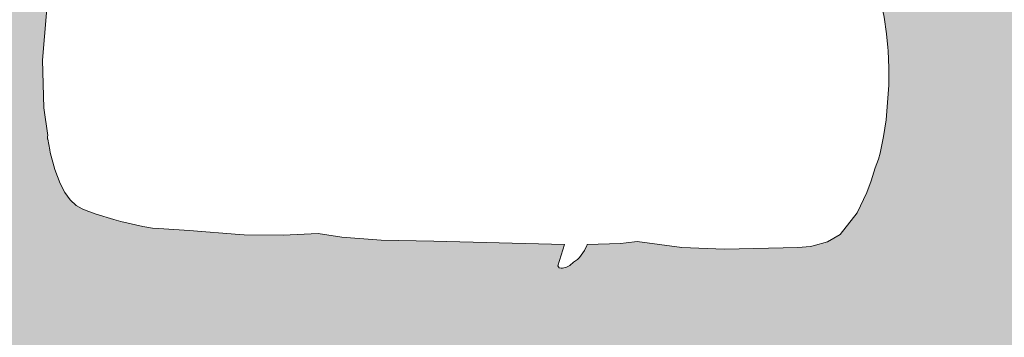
# Model space of a CAD drawing. Header units: metres. Extents: x -862 to 1262, y -354 to 644.
# Tile 29 of 256: x -420.3 to -414.68, y 404.49 to 406.3. Entities that reach past the tile are written whole.
import ezdxf

# ---------------------------------------------------------------- set-up
doc = ezdxf.new("R2010")
doc.units = ezdxf.units.M
doc.header["$LTSCALE"] = 0.5
doc.set_wipeout_variables(frame=1)
doc.layers.add('BPR_Verkehr_220520', color=7, linetype='Continuous')

# ---------------------------------------------------------------- blocks, each defined once
blk = doc.blocks.new('Fz_bmw_X5_2011_D-2')
at = {"color": 255, "linetype": 'Continuous', "lineweight": 5, "transparency": 33554687}
blk.add_wipeout([(2.185669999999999, -3.6133099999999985), (2.1640099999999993, -3.575199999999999), (2.1255999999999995, -3.53313), (2.094909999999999, -3.4908300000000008), (2.0694099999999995, -3.468309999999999), (2.0430899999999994, -3.44825), (2.01619, -3.430439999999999), (1.9889599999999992, -3.4147), (1.9616399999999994, -3.4008000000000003), (1.9344799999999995, -3.38856), (1.9177799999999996, -3.383589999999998), (1.8946899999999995, -3.005600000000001), (1.8883699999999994, -2.9398000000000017), (1.8660799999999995, -2.8137399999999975), (1.9198199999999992, -2.30358), (1.924889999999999, -1.8180300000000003), (1.8824699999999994, -0.9809399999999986), (1.8647399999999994, -0.8367199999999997), (1.8586899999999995, -0.806519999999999), (1.8071799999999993, -0.6463699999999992), (1.7200599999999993, -0.5048000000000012), (1.4663999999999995, -0.3167099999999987), (1.2294999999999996, -0.21199999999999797), (1.097979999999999, -0.16646999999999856), (0.9474299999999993, -0.1268799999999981), (0.8481399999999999, -0.09244999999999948), (0.7763799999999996, -0.07655999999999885), (0.587629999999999, -0.04262999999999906), (0.3946699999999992, -0.01875000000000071), (0, 0), (-0.19841000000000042, -0.0046400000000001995), (-0.39453000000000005, -0.018739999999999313), (-0.43227000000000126, -0.022599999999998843), (-0.5873999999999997, -0.04260000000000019), (-0.7760600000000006, -0.07650999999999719), (-0.8480200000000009, -0.09244999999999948), (-0.9469700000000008, -0.1268799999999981), (-1.0975200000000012, -0.16646999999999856), (-1.2370600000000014, -0.21260999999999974), (-1.4659400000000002, -0.3167099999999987), (-1.5892400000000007, -0.38613999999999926), (-1.7198100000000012, -0.5048000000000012), (-1.8069200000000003, -0.6463699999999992), (-1.8644900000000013, -0.8367199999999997), (-1.8822200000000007, -0.9809399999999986), (-1.9246400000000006, -1.8180300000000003), (-1.9195700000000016, -2.30358), (-1.8658300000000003, -2.8137399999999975), (-1.8944300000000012, -3.005600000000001), (-1.9147400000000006, -3.3718699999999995), (-1.9342300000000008, -3.38856), (-1.988700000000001, -3.4147), (-2.0428400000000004, -3.44825), (-2.0691600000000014, -3.468309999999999), (-2.0946600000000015, -3.4908300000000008), (-2.1190900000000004, -3.5160199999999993), (-2.1524200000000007, -3.560789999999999), (-2.1748800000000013, -3.5937399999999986), (-2.1946800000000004, -3.6431799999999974), (-2.197430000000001, -3.6870499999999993), (-2.1940900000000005, -3.7042899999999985), (-2.1770300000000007, -3.714129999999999), (-2.1705400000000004, -3.7128499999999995), (-1.9270300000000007, -3.645599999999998), (-1.9449100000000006, -4.544079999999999), (-1.9373400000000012, -5.73316), (-1.8857900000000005, -6.456580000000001), (-1.9148800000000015, -6.85278), (-1.9229600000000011, -7.3508000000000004), (-1.8837400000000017, -8.075700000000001), (-1.87888, -8.34469), (-1.8124000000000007, -8.709869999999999), (-1.7933500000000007, -8.789169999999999), (-1.6821900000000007, -9.15435), (-1.645890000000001, -9.22494), (-1.584540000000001, -9.29604), (-1.5032100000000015, -9.358089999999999), (-1.4485300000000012, -9.39049), (-1.3401400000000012, -9.44246), (-1.242220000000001, -9.480080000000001), (-1.1355700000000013, -9.51419), (-1.021310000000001, -9.54475), (-0.8584400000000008, -9.570789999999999), (-0.5423200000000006, -9.627400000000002), (0.00030999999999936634, -9.657779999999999), (0.5428699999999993, -9.627400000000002), (0.8586999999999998, -9.570789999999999), (0.8706099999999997, -9.573929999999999), (0.8764799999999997, -9.57443), (0.8883599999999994, -9.573820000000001), (0.8944899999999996, -9.572909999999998), (0.9008199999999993, -9.571729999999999), (1.021559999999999, -9.54475), (1.0500399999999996, -9.53763), (1.2424799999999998, -9.480080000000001), (1.399439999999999, -9.41583), (1.5034599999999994, -9.358089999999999), (1.584809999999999, -9.29604), (1.6461399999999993, -9.22494), (1.6663199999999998, -9.188020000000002), (1.6824399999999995, -9.15435), (1.6999399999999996, -9.109919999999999), (1.7375499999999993, -8.99537), (1.7935999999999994, -8.789169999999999), (1.8126499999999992, -8.709869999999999), (1.8642099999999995, -8.456959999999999), (1.8791299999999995, -8.34469), (1.8839999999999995, -8.216650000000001), (1.8943899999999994, -7.92823), (1.9232199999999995, -7.3508000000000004), (1.9235599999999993, -7.29713), (1.915129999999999, -6.85278), (1.8860399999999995, -6.456580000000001), (1.9178999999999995, -6.185029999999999), (1.9375899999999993, -5.73316), (1.9338599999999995, -5.134039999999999), (1.9250699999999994, -3.6445399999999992), (2.1707899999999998, -3.7128499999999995), (2.19644, -3.6968999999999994), (2.1980999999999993, -3.674509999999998), (2.1973, -3.6586599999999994)], dxfattribs=at)
at = {"color": 9, "linetype": 'Continuous', "lineweight": 5, "transparency": 33554687, "flags": 128}
blk.add_lwpolyline([(2.18567, -3.61331), (2.16401, -3.5752), (2.1256, -3.53313), (2.09491, -3.49083), (2.06941, -3.46831), (2.04309, -3.44825), (2.01619, -3.43044), (1.98896, -3.4147), (1.96164, -3.4008), (1.93448, -3.38856), (1.91778, -3.38359), (1.89469, -3.0056), (1.88837, -2.939800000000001), (1.86608, -2.81374), (1.91982, -2.30358), (1.92489, -1.81803), (1.88247, -0.98094), (1.86474, -0.83672), (1.85869, -0.80652), (1.80718, -0.64637), (1.72006, -0.5048), (1.4664, -0.31671), (1.2295, -0.212), (1.09798, -0.16647), (0.9474300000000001, -0.12688), (0.8481400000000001, -0.09245), (0.7763800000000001, -0.07656), (0.5876300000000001, -0.04263), (0.39467, -0.01875), (0, 0), (-0.19841, -0.00464), (-0.39453, -0.01874), (-0.43227, -0.0226), (-0.5873999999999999, -0.04260000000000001), (-0.7760600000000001, -0.07651000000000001), (-0.8480200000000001, -0.09245), (-0.9469700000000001, -0.12688), (-1.09752, -0.16647), (-1.23706, -0.21261), (-1.46594, -0.31671), (-1.58924, -0.38614), (-1.71981, -0.5048), (-1.80692, -0.64637), (-1.86449, -0.83672), (-1.88222, -0.98094), (-1.92464, -1.81803), (-1.91957, -2.30358), (-1.86583, -2.81374), (-1.89443, -3.0056), (-1.91474, -3.37187), (-1.93423, -3.38856), (-1.9887, -3.4147), (-2.04284, -3.44825), (-2.06916, -3.46831), (-2.09466, -3.49083), (-2.11909, -3.51602), (-2.15242, -3.56079), (-2.17488, -3.59374), (-2.19468, -3.64318), (-2.19743, -3.68705), (-2.19409, -3.70429), (-2.17703, -3.71413), (-2.17054, -3.71285), (-1.92703, -3.6456), (-1.94491, -4.54408), (-1.93734, -5.733160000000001), (-1.88579, -6.456580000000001), (-1.91488, -6.852780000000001), (-1.92296, -7.3508), (-1.88374, -8.075700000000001), (-1.87888, -8.34469), (-1.8124, -8.70987), (-1.79335, -8.78917), (-1.68219, -9.15435), (-1.64589, -9.22494), (-1.58454, -9.296040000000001), (-1.50321, -9.35809), (-1.44853, -9.390490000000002), (-1.34014, -9.44246), (-1.24222, -9.480080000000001), (-1.13557, -9.514190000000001), (-1.02131, -9.54475), (-0.8584400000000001, -9.57079), (-0.54232, -9.627400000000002), (0.00031, -9.65778), (0.5428700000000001, -9.627400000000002), (0.8587, -9.57079), (0.8706100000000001, -9.57393), (0.87648, -9.574430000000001), (0.88836, -9.573820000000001), (0.8944900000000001, -9.57291), (0.9008200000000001, -9.57173), (1.02156, -9.54475), (1.05004, -9.53763), (1.24248, -9.480080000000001), (1.39944, -9.415830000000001), (1.50346, -9.35809), (1.58481, -9.296040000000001), (1.64614, -9.22494), (1.66632, -9.188020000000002), (1.68244, -9.15435), (1.69994, -9.10992), (1.73755, -8.995370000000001), (1.7936, -8.78917), (1.81265, -8.70987), (1.86421, -8.45696), (1.87913, -8.34469), (1.884, -8.216650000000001), (1.89439, -7.928230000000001), (1.92322, -7.3508), (1.92356, -7.297130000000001), (1.91513, -6.852780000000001), (1.88604, -6.456580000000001), (1.9179, -6.18503), (1.93759, -5.733160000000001), (1.93386, -5.134040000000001), (1.92507, -3.64454), (2.17079, -3.71285), (2.19644, -3.6969), (2.1981, -3.67451), (2.1973, -3.65866)], close=True, dxfattribs=at)
at = {"color": 255, "linetype": 'Continuous', "lineweight": 5, "transparency": 33554687}
blk.add_wipeout([(-0.5423184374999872, -9.627401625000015), (0.00030800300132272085, -9.657776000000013), (0.5428741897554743, -9.62740162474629), (0.8586960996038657, -9.570794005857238), (0.87060537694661, -9.573930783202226), (0.8764773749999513, -9.574434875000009), (0.8883581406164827, -9.57382276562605), (0.8944877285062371, -9.572909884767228), (0.9008239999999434, -9.571728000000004), (1.0215574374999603, -9.544748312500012), (1.0500385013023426, -9.537630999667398), (1.2424758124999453, -9.480080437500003), (1.399442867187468, -9.415826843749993), (1.5034594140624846, -9.358088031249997), (1.5848056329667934, -9.29604498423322), (1.6461414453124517, -9.224935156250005), (1.6663199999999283, -9.188016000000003), (1.6824430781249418, -9.154353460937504), (1.6999421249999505, -9.109921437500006), (1.7375549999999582, -8.99537050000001), (1.7935999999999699, -8.789167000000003), (1.8126479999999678, -8.709872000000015), (1.8642080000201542, -8.45695999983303), (1.8791320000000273, -8.34468800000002), (1.8839968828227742, -8.216654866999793), (1.8943920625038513, -7.928229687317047), (1.9232159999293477, -7.350796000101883), (1.9235589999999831, -7.297127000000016), (1.9151274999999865, -6.852778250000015), (1.8860439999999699, -6.456584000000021), (1.91790285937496, -6.185025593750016), (1.9375906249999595, -5.733155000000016), (1.9338631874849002, -5.134035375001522), (1.9250697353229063, -3.6445397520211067), (2.1707880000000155, -3.712851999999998), (2.1964363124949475, -3.696896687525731), (2.1980999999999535, -3.674511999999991), (2.197302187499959, -3.6586612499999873), (2.1856679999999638, -3.613308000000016), (2.164007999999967, -3.575203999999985), (2.125596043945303, -3.533130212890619), (2.0949083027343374, -3.4908327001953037), (2.0694098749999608, -3.468309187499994), (2.043088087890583, -3.4482474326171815), (2.016188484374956, -3.430444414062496), (1.9889566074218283, -3.4146971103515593), (1.9616379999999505, -3.4008024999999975), (1.934478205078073, -3.3885575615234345), (1.9177777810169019, -3.383594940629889), (1.894685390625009, -3.0055995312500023), (1.8883720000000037, -2.939803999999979), (1.8660800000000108, -2.813743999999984), (1.919816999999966, -2.3035785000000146), (1.924894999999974, -1.818026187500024), (1.8824680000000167, -0.9809440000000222), (1.8647400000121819, -0.8367240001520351), (1.858694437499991, -0.8065238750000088), (1.8071764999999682, -0.6463710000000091), (1.7200613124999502, -0.5048046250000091), (1.4664000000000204, -0.31670800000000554), (1.2295020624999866, -0.21200325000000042), (1.0979793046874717, -0.1664726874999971), (0.9474274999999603, -0.12688099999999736), (0.8481419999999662, -0.09245350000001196), (0.7763840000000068, -0.0765559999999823), (0.5876313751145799, -0.042626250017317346), (0.39467200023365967, -0.018751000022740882), (-4.440892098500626e-16, 0), (-0.19840512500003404, -0.004637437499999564), (-0.39452500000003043, -0.018742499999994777), (-0.43227487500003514, -0.022603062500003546), (-0.5873973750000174, -0.042604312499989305), (-0.7760600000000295, -0.07651199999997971), (-0.8480160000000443, -0.09245350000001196), (-0.9469674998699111, -0.12688099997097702), (-1.0975200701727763, -0.1664726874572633), (-1.2370601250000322, -0.2126131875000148), (-1.4659439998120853, -0.31670799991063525), (-1.5892440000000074, -0.3861440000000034), (-1.719809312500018, -0.5048046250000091), (-1.806924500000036, -0.6463710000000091), (-1.86448800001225, -0.8367240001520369), (-1.8822160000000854, -0.9809440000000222), (-1.9246430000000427, -1.818026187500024), (-1.9195650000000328, -2.3035785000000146), (-1.8658280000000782, -2.813743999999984), (-1.894433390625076, -3.005599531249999), (-1.9147431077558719, -3.371867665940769), (-1.9342262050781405, -3.3885575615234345), (-1.9887046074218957, -3.4146971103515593), (-2.04283608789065, -3.4482474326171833), (-2.069157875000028, -3.468309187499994), (-2.0946563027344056, -3.4908327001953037), (-2.119085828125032, -3.5160209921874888), (-2.1524214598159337, -3.5607925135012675), (-2.1748830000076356, -3.5937415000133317), (-2.194684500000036, -3.6431809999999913), (-2.197433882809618, -3.687050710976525), (-2.1940884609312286, -3.704289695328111), (-2.177025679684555, -3.714127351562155), (-2.1705360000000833, -3.712851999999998), (-1.9270303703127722, -3.6456043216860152), (-1.9449120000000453, -4.544075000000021), (-1.9373386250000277, -5.7331550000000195), (-1.8857920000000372, -6.456584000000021), (-1.914875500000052, -6.852778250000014), (-1.922963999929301, -7.350796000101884), (-1.8837448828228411, -8.07570242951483), (-1.8788799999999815, -8.34468800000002), (-1.8123960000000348, -8.709872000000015), (-1.7933480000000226, -8.789167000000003), (-1.6821910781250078, -9.154353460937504), (-1.6458894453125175, -9.224935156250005), (-1.5845383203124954, -9.296044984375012), (-1.5032074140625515, -9.358088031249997), (-1.448532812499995, -9.390492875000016), (-1.340140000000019, -9.442455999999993), (-1.2422238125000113, -9.480080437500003), (-1.135567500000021, -9.514188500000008), (-1.0213054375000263, -9.544748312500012), (-0.8584440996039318, -9.570794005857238)], dxfattribs=at)
at = {"color": 9, "linetype": 'Continuous', "lineweight": 5, "transparency": 33554687, "flags": 128}
blk.add_lwpolyline([(-0.5423184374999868, -9.627401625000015), (0.0003080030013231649, -9.657776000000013), (0.5428741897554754, -9.627401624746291), (0.858696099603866, -9.57079400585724), (0.8706053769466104, -9.573930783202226), (0.8764773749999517, -9.574434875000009), (0.8883581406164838, -9.573822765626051), (0.8944877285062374, -9.57290988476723), (0.9008239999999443, -9.571728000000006), (1.021557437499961, -9.544748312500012), (1.050038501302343, -9.5376309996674), (1.242475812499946, -9.480080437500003), (1.399442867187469, -9.415826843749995), (1.503459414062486, -9.358088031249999), (1.584805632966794, -9.29604498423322), (1.646141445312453, -9.224935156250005), (1.666319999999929, -9.188016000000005), (1.682443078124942, -9.154353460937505), (1.699942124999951, -9.109921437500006), (1.737554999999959, -8.995370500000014), (1.793599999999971, -8.789167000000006), (1.812647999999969, -8.709872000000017), (1.864208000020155, -8.456959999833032), (1.879132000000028, -8.344688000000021), (1.883996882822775, -8.216654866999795), (1.894392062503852, -7.928229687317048), (1.923215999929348, -7.350796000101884), (1.923558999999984, -7.297127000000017), (1.915127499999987, -6.852778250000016), (1.886043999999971, -6.456584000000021), (1.917902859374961, -6.185025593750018), (1.93759062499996, -5.733155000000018), (1.933863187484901, -5.134035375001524), (1.925069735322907, -3.644539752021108), (2.170788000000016, -3.712851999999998), (2.196436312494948, -3.696896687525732), (2.198099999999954, -3.674511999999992), (2.19730218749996, -3.658661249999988), (2.185667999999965, -3.613308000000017), (2.164007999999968, -3.575203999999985), (2.125596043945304, -3.533130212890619), (2.094908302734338, -3.490832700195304), (2.069409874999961, -3.468309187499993), (2.043088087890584, -3.448247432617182), (2.016188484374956, -3.430444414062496), (1.988956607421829, -3.414697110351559), (1.961637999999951, -3.400802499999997), (1.934478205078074, -3.388557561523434), (1.917777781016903, -3.38359494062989), (1.89468539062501, -3.005599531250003), (1.888372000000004, -2.939803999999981), (1.866080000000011, -2.813743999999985), (1.919816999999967, -2.303578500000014), (1.924894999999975, -1.818026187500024), (1.882468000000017, -0.980944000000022), (1.864740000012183, -0.8367240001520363), (1.858694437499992, -0.8065238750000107), (1.807176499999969, -0.6463710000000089), (1.720061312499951, -0.5048046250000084), (1.466400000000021, -0.3167080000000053), (1.229502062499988, -0.2120032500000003), (1.097979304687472, -0.1664726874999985), (0.9474274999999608, -0.1268809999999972), (0.8481419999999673, -0.09245350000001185), (0.7763840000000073, -0.07655599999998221), (0.5876313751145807, -0.04262625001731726), (0.3946720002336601, -0.0187510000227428), (0, 0), (-0.1984051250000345, -0.0046374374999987), (-0.39452500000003, -0.01874249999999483), (-0.4322748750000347, -0.02260306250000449), (-0.5873973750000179, -0.04260431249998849), (-0.7760600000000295, -0.0765119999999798), (-0.8480160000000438, -0.09245350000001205), (-0.9469674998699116, -0.1268809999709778), (-1.097520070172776, -0.1664726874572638), (-1.237060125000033, -0.212613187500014), (-1.465943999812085, -0.3167079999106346), (-1.589244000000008, -0.3861440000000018), (-1.719809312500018, -0.5048046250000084), (-1.806924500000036, -0.6463710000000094), (-1.86448800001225, -0.8367240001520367), (-1.882216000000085, -0.9809440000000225), (-1.924643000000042, -1.818026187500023), (-1.919565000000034, -2.303578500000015), (-1.865828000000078, -2.813743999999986), (-1.894433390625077, -3.00559953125), (-1.914743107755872, -3.371867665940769), (-1.93422620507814, -3.388557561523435), (-1.988704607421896, -3.41469711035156), (-2.042836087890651, -3.448247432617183), (-2.069157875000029, -3.468309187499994), (-2.094656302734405, -3.490832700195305), (-2.119085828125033, -3.51602099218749), (-2.152421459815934, -3.56079251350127), (-2.174883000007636, -3.593741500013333), (-2.194684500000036, -3.643180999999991), (-2.197433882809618, -3.687050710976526), (-2.194088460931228, -3.704289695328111), (-2.177025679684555, -3.714127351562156), (-2.170536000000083, -3.712851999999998), (-1.927030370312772, -3.645604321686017), (-1.944912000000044, -4.544075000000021), (-1.937338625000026, -5.73315500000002), (-1.885792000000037, -6.456584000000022), (-1.914875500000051, -6.852778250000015), (-1.9229639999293, -7.350796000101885), (-1.883744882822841, -8.075702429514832), (-1.87887999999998, -8.344688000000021), (-1.812396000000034, -8.709872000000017), (-1.793348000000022, -8.789167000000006), (-1.682191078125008, -9.154353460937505), (-1.645889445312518, -9.224935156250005), (-1.584538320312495, -9.296044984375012), (-1.503207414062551, -9.358088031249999), (-1.448532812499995, -9.390492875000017), (-1.340140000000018, -9.442455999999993), (-1.242223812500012, -9.480080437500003), (-1.13556750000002, -9.51418850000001), (-1.021305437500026, -9.544748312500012), (-0.8584440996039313, -9.57079400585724), (-0.5423184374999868, -9.627401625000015)], close=True, dxfattribs=at)

msp = doc.modelspace()

# ---------------------------------------------------------------- hatches: boundary and pattern name
at = {"layer": 'BPR_Verkehr_220520', "linetype": 'Continuous', "lineweight": 0, "true_color": 0xece5cf, "transparency": 33554687}
h = msp.add_hatch(color=254, dxfattribs=at)
edge = h.paths.add_edge_path()
edge.add_line((-436.5720633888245, 399.3183196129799), (-437.4140477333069, 402.9952925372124))
edge.add_line((-437.4140477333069, 402.9952925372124), (-435.666529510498, 404.9709174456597))
edge.add_line((-435.666529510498, 404.9709174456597), (-331.6344148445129, 395.0940874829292))
edge.add_line((-331.6344148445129, 395.0940874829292), (-331.255908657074, 399.0761388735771))
edge.add_line((-331.255908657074, 399.0761388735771), (-315.9363855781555, 397.6217002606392))
edge.add_line((-315.9363855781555, 397.6217002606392), (-316.5851686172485, 381.3918112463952))
edge.add_line((-316.5851686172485, 381.3918112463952), (-312.0734851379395, 381.0614250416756))
edge.add_line((-312.0734851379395, 381.0614250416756), (-312.0734851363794, 381.0614250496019))
edge.add_arc((-263.0146149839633, 371.4059986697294), 49.99999999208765, 160.561043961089, 168.8657498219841, ccw=False)
edge.add_line((-310.1644449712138, 388.0461167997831), (-310.1644449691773, 388.0461168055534))
edge.add_arc((-321.4804041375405, 392.0397451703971), 11.99999997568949, 340.5610438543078, 372.5155120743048)
edge.add_line((-309.765555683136, 394.6401922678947), (-309.7655556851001, 394.6401922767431))
edge.add_arc((-315.6229799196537, 393.3399687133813), 5.999999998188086, 12.51551219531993, 61.03413302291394)
edge.add_line((-312.7172489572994, 398.5894189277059), (-312.7172489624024, 398.5894189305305))
edge.add_arc((-317.5601338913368, 389.8403352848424), 9.999999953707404, 61.0341329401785, 84.57658310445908)
edge.add_line((-316.6149819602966, 399.7955694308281), (-331.0574267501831, 401.166738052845))
edge.add_arc((-331.6245179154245, 395.1935975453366), 5.999999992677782, 84.57658305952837, 114.0567386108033)
edge.add_line((-334.0703645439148, 400.6724509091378), (-334.0703645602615, 400.6724509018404))
edge.add_arc((-336.5162111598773, 406.1513042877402), 6.000000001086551, 292.72326302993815, 294.0567382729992, ccw=False)
edge.add_line((-334.1985277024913, 400.6170163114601), (-334.198527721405, 400.6170163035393))
edge.add_line((-334.198527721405, 400.6170163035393), (-334.5491442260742, 396.9240741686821))
edge.add_line((-334.5491442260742, 396.9240741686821), (-337.0344835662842, 397.1600380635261))
edge.add_line((-337.0344835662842, 397.1600380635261), (-336.9701468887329, 397.8637266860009))
edge.add_arc((-336.516211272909, 406.1513026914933), 8.299998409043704, 264.57646213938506, 266.8648694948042, ccw=False)
edge.add_line((-337.3007046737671, 397.8884615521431), (-344.4843837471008, 398.570496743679))
edge.add_line((-344.4843837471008, 398.570496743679), (-344.5504820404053, 397.8736244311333))
edge.add_line((-344.5504820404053, 397.8736244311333), (-347.0392901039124, 398.1099176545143))
edge.add_line((-347.0392901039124, 398.1099176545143), (-346.9731918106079, 398.8067899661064))
edge.add_line((-346.9731918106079, 398.8067899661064), (-352.946267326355, 399.3738876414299))
edge.add_line((-352.946267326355, 399.3738876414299), (-353.0124294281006, 398.6770213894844))
edge.add_line((-353.0124294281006, 398.6770213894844), (-355.5012374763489, 398.9133146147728))
edge.add_line((-355.5012374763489, 398.9133146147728), (-355.4350753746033, 399.6101808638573))
edge.add_line((-355.4350753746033, 399.6101808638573), (-374.1508556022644, 401.3871005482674))
edge.add_line((-374.1508556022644, 401.3871005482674), (-374.21701770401, 400.6902342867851))
edge.add_line((-374.21701770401, 400.6902342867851), (-383.4753836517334, 401.5692450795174))
edge.add_line((-383.4753836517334, 401.5692450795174), (-383.4092215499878, 402.2661113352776))
edge.add_line((-383.4092215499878, 402.2661113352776), (-389.8801224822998, 402.8804737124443))
edge.add_line((-389.8801224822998, 402.8804737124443), (-389.9462845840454, 402.1836074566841))
edge.add_line((-389.9462845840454, 402.1836074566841), (-392.4350926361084, 402.4199006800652))
edge.add_line((-392.4350926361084, 402.4199006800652), (-392.3689305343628, 403.1167669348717))
edge.add_line((-392.3689305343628, 403.1167669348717), (-397.8443082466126, 403.6366120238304))
edge.add_line((-397.8443082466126, 403.6366120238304), (-397.9104703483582, 402.9397457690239))
edge.add_line((-397.9104703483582, 402.9397457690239), (-400.3992783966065, 403.1760389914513))
edge.add_line((-400.3992783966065, 403.1760389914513), (-400.3331162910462, 403.8729052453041))
edge.add_line((-400.3331162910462, 403.8729052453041), (-403.3069597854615, 404.1552488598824))
edge.add_line((-403.3069597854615, 404.1552488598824), (-403.3069598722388, 404.1552488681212))
edge.add_arc((-412.0120020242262, 312.4675602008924), 92.10000006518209, 84.57646261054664, 86.75520900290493)
edge.add_line((-406.7989560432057, 404.4199074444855), (-406.7989561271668, 404.4199074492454))
edge.add_line((-406.7989561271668, 404.4199074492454), (-406.8348348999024, 403.7870456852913))
edge.add_line((-406.8348348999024, 403.7870456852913), (-409.307691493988, 404.0218244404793))
edge.add_line((-409.307691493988, 404.0218244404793), (-409.2927576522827, 404.5274087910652))
edge.add_line((-409.2927576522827, 404.5274087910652), (-409.2927576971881, 404.5274087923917))
edge.add_arc((-412.0120020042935, 312.4675605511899), 92.09999971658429, 88.30810133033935, 88.51775220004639)
edge.add_line((-409.6296311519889, 404.536742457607), (-409.6296311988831, 404.5367424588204))
edge.add_line((-409.6296311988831, 404.5367424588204), (-409.629631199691, 404.5367424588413))
edge.add_arc((-401.749183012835, 709.0848027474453), 304.6499999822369, 266.51205874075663, 268.5177522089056, ccw=False)
edge.add_line((-420.2836216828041, 404.9991288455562), (-420.2836216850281, 404.9991288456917))
edge.add_line((-420.2836216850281, 404.9991288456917), (-424.765709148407, 407.9631670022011))
edge.add_arc((-401.7491875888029, 709.0847462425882), 301.9999432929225, 265.21024941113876, 265.62904038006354, ccw=False)
edge.add_arc((-401.7491862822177, 709.0847672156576), 301.9999643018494, 264.6684121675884, 265.2102494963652, ccw=False)
edge.add_line((-429.8108804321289, 408.3913689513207), (-430.9981748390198, 408.5045364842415))
edge.add_arc((-431.9666845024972, 398.551547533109), 10.0000000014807, 84.44213628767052, 174.5555703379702)
edge.add_line((-441.9215713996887, 399.5003504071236), (-436.5720633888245, 399.3183196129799))
at = {"layer": 'BPR_Verkehr_220520', "linetype": 'Continuous', "lineweight": 0, "true_color": 0xd0ced1, "transparency": 33554687}
h = msp.add_hatch(color=254, dxfattribs=at)
edge = h.paths.add_edge_path()
edge.add_line((-337.083314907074, 400.1781649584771), (-403.0895700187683, 406.4449522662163))
edge.add_line((-403.0895700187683, 406.4449522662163), (-403.0895700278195, 406.4449522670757))
edge.add_arc((-412.0120020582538, 312.4675602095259), 94.40000005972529, 84.5764625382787, 88.51775219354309)
edge.add_line((-409.5701365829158, 406.8359728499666), (-409.5701365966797, 406.8359728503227))
edge.add_line((-409.5701365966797, 406.8359728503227), (-409.5701365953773, 406.8359728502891))
edge.add_arc((-401.7491830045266, 709.0848026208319), 302.3499998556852, 265.74795283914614, 268.5177522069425, ccw=False)
edge.add_line((-424.1666581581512, 407.5670100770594), (-424.1666581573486, 407.5670100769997))
edge.add_line((-424.1666581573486, 407.5670100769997), (-420.2836216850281, 404.9991288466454))
edge.add_arc((-401.7491830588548, 709.0848010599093), 304.6499982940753, 266.5120587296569, 268.5177522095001)
edge.add_line((-409.6296311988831, 404.5367424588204), (-409.6296311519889, 404.536742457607))
edge.add_arc((-412.0120020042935, 312.4675605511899), 92.09999971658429, 88.30810133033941, 88.5177522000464, ccw=False)
edge.add_line((-409.2927576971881, 404.5274087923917), (-409.2927576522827, 404.5274087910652))
edge.add_line((-409.2927576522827, 404.5274087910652), (-409.2544147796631, 405.8255042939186))
edge.add_line((-409.2544147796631, 405.8255042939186), (-409.2544147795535, 405.8255042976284))
edge.add_arc((-408.754632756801, 405.810741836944), 0.5000000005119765, 88.00137714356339, 178.3081007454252, ccw=False)
edge.add_line((-408.7371950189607, 406.3104376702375), (-408.7371950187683, 406.3104376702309))
edge.add_line((-408.7371950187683, 406.3104376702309), (-408.7371949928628, 406.3104376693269))
edge.add_arc((-412.0120020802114, 312.4675602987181), 93.89999997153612, 87.06193308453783, 88.00137718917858, ccw=False)
edge.add_line((-407.1990194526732, 406.2441308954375), (-407.1990194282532, 406.2441308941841))
edge.add_arc((-407.2246476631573, 405.7447881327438), 0.4999999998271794, -3.244791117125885, 87.06193315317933, ccw=False)
edge.add_line((-406.7254492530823, 405.7164871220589), (-406.7989561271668, 404.4199074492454))
edge.add_line((-406.7989561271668, 404.4199074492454), (-406.7989561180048, 404.419907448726))
edge.add_arc((-412.0120020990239, 312.4675602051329), 92.1000000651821, 84.57646251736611, 86.75520900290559, ccw=False)
edge.add_line((-403.3069597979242, 404.1552488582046), (-403.3069597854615, 404.1552488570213))
edge.add_line((-403.3069597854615, 404.1552488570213), (-400.3331162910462, 403.8729052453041))
edge.add_line((-400.3331162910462, 403.8729052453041), (-400.2102438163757, 405.1670854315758))
edge.add_arc((-399.7124822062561, 405.1198267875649), 0.4999999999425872, 84.57646233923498, 174.5764625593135, ccw=False)
edge.add_line((-399.6652235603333, 405.6175883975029), (-398.1719387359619, 405.4758124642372))
edge.add_arc((-398.2191973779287, 404.9780508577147), 0.4999999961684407, -5.42353789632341, 84.57646275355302, ccw=False)
edge.add_line((-397.7214357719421, 404.9307922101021), (-397.8443082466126, 403.6366120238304))
edge.add_line((-397.8443082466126, 403.6366120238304), (-392.3689305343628, 403.1167669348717))
edge.add_line((-392.3689305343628, 403.1167669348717), (-392.2460580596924, 404.4109471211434))
edge.add_arc((-391.7482964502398, 404.3636884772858), 0.4999999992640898, 84.57646181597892, 174.5764625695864, ccw=False)
edge.add_line((-391.7010377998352, 404.8614500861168), (-390.2077529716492, 404.7196741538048))
edge.add_arc((-390.2550116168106, 404.221912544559), 0.4999999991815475, -5.423537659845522, 84.5764624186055, ccw=False)
edge.add_line((-389.7572500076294, 404.174653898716), (-389.8801224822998, 402.8804737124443))
edge.add_line((-389.8801224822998, 402.8804737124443), (-383.4092215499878, 402.2661113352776))
edge.add_line((-383.4092215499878, 402.2661113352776), (-383.2863490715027, 403.5602915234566))
edge.add_arc((-382.7885874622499, 403.5130328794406), 0.499999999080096, 84.57646223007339, 174.5764625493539, ccw=False)
edge.add_line((-382.7413288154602, 404.01079448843), (-374.4784860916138, 403.2263009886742))
edge.add_arc((-374.5257447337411, 402.728539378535), 0.4999999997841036, -5.423537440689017, 84.57646277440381, ccw=False)
edge.add_line((-374.0279831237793, 402.681280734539), (-374.1508556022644, 401.3871005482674))
edge.add_line((-374.1508556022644, 401.3871005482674), (-355.4350753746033, 399.6101808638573))
edge.add_line((-355.4350753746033, 399.6101808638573), (-355.3122028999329, 400.9043610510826))
edge.add_arc((-354.8144412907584, 400.8571024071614), 0.4999999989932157, 84.5764622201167, 174.5764625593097, ccw=False)
edge.add_line((-354.7671826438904, 401.3548640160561), (-353.2738978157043, 401.2130880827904))
edge.add_arc((-353.3211564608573, 400.7153264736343), 0.4999999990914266, -5.42353756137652, 84.57646241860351, ccw=False)
edge.add_line((-352.8233948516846, 400.6680678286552), (-352.946267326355, 399.3738876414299))
edge.add_line((-352.946267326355, 399.3738876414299), (-346.9731918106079, 398.8067899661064))
edge.add_line((-346.9731918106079, 398.8067899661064), (-346.8504421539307, 400.1009358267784))
edge.add_arc((-346.3526762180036, 400.0537227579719), 0.5000000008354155, 84.57646234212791, 174.5817085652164, ccw=False)
edge.add_line((-346.3054175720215, 400.5514843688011), (-344.8121327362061, 400.4097084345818))
edge.add_arc((-344.859391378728, 399.9119468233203), 0.5000000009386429, -5.418291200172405, 84.57646274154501, ccw=False)
edge.add_line((-344.3616254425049, 399.8647337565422), (-344.4843837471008, 398.570496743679))
edge.add_line((-344.4843837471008, 398.570496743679), (-337.3007046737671, 397.8884615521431))
edge.add_arc((-336.516211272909, 406.1513026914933), 8.299998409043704, 264.5764621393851, 266.8648694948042)
edge.add_line((-336.9701468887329, 397.8637266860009), (-336.9434349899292, 398.1558906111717))
edge.add_line((-336.9434349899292, 398.1558906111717), (-336.7966249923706, 399.7021977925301))
edge.add_arc((-336.2988633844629, 399.6549391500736), 0.4999999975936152, 91.91622022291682, 174.5764627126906, ccw=False)
edge.add_line((-336.3155824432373, 400.1546595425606), (-336.3155824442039, 400.1546595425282))
edge.add_arc((-336.5162111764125, 406.1513042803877), 6.000000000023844, 264.57646255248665, 271.91622047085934, ccw=False)
edge.add_line((-337.0833149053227, 400.1781649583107), (-337.083314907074, 400.1781649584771))

# ---------------------------------------------------------------- next in the draw order: block references
at = {"layer": 'BPR_Verkehr_220520', "color": 28, "true_color": 0x370b0b, "transparency": 33554687, "xscale": 0.4999999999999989, "yscale": 0.4999999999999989, "zscale": 0.4999999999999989, "rotation": 268.3008699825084}
msp.add_blockref('Fz_bmw_X5_2011_D-2', (-415.3384434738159, 405.9260444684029, 60), dxfattribs=at)

doc.saveas('drawing.dxf')
